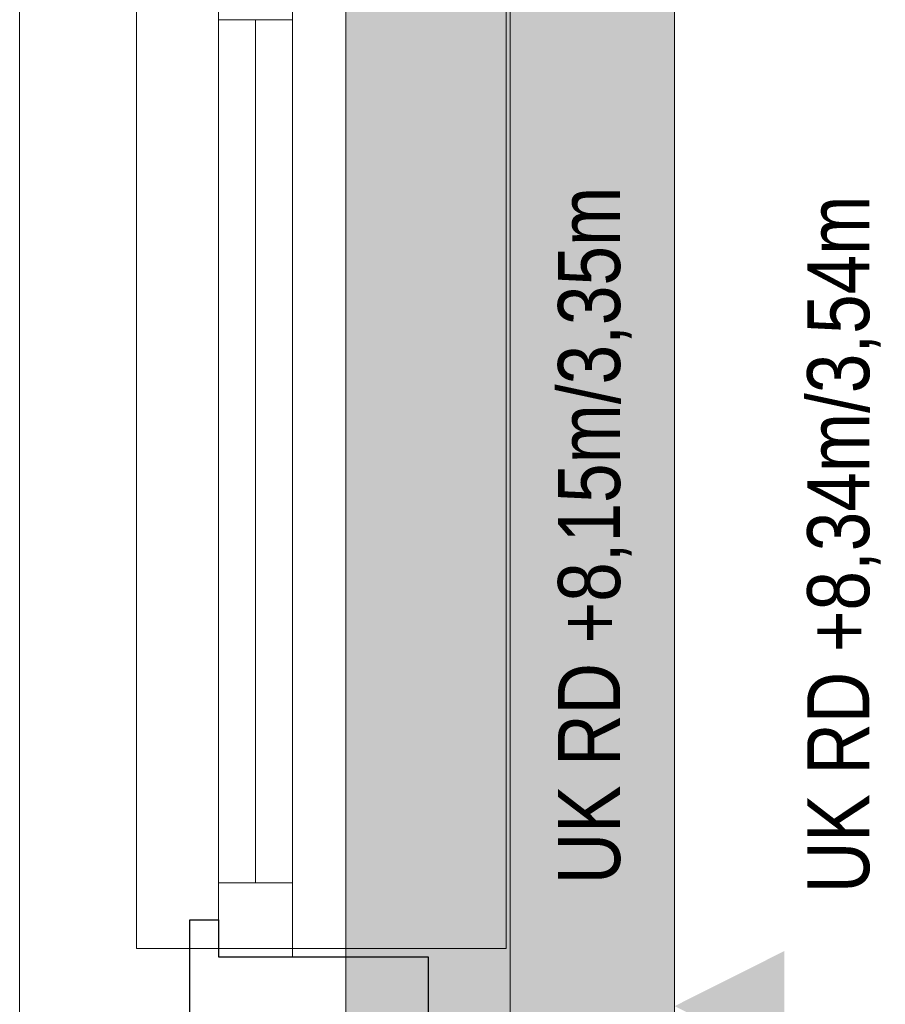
# Model space of a CAD drawing. Extents: x -1920 to 300, y 62 to 656.
# Tile 45 of 60: x -1822 to -1811, y 407 to 419. Entities that reach past the tile are written whole.
import ezdxf
from ezdxf.lldxf.tags import DXFTag

# ---------------------------------------------------------------- set-up
doc = ezdxf.new("R2010")
doc.units = 0
doc.layers.get('0').update_dxf_attribs({"lineweight": 35})
for name, color, linetype, lineweight, true_color in [('00_Beschriftung UZ', 3, 'Continuous', 13, 0x00ff00), ('30 -33 Aussenwände- 7 Fassade_ Elemente', 7, 'Continuous', 9, 0x00aacc), ('30 -35 Decken- 1 Konstruktion-Träger- Stahlbeton', 7, 'grob-A06G9HJG8I', 13, 0x33aa00)]:
    doc.layers.add(name, color=color, linetype=linetype, lineweight=lineweight, true_color=true_color)
doc.layers.add('70 -71 Achsen- 1 Gebäudeachsen', color=7, linetype='STRICHPUNKT2-A06G9HJF8I', lineweight=18)
doc.layers.add('iwb_Schraffur_Unterzug', color=7, linetype='Continuous', lineweight=5, true_color=0xffffcc, plot=False)
doc.styles.get("Standard").update_dxf_attribs({"font": 'ARIALN.TTF'})
tags = doc.linetypes.add('grob-A06G9HJG8I', pattern=[14, 3, -8, 3]).pattern_tags.tags
tags[8:9] = [DXFTag(74, 4), DXFTag(75, 0), DXFTag(340, '0'), DXFTag(46, 0.0), DXFTag(50, 0.0), DXFTag(44, 0.0), DXFTag(45, 0.0)]
tags[6:7] = [DXFTag(74, 4), DXFTag(75, 0), DXFTag(340, '0'), DXFTag(46, 0.0), DXFTag(50, 0.0), DXFTag(44, 0.0), DXFTag(45, 0.0)]
tags[4:5] = [DXFTag(74, 4), DXFTag(75, 0), DXFTag(340, '0'), DXFTag(46, 0.0), DXFTag(50, 0.0), DXFTag(44, 0.0), DXFTag(45, 0.0)]
tags = doc.linetypes.add('STRICHPUNKT2-A06G9HJF8I', pattern=[12.7, 6.35, -3.175, 0, -3.175]).pattern_tags.tags
tags[10:11] = [DXFTag(74, 4), DXFTag(75, 0), DXFTag(340, '0'), DXFTag(46, 0.0), DXFTag(50, 0.0), DXFTag(44, 0.0), DXFTag(45, 0.0)]
tags[8:9] = [DXFTag(74, 4), DXFTag(75, 0), DXFTag(340, '0'), DXFTag(46, 0.0), DXFTag(50, 0.0), DXFTag(44, 0.0), DXFTag(45, 0.0)]
tags[6:7] = [DXFTag(74, 4), DXFTag(75, 0), DXFTag(340, '0'), DXFTag(46, 0.0), DXFTag(50, 0.0), DXFTag(44, 0.0), DXFTag(45, 0.0)]
tags[4:5] = [DXFTag(74, 4), DXFTag(75, 0), DXFTag(340, '0'), DXFTag(46, 0.0), DXFTag(50, 0.0), DXFTag(44, 0.0), DXFTag(45, 0.0)]

# ---------------------------------------------------------------- blocks, each defined once
blk = doc.blocks.new('Referenz-A06G9HJH8I', base_point=(-1905.787, 86.892))
at = {"layer": '00_Beschriftung UZ', "color": 0, "linetype": 'Continuous', "lineweight": 0, "ltscale": 0.13}
for points in [[(-1815.166, 406.526), (-1813.831, 407.192), (-1815.165, 407.862)], [(-1812.495, 406.526), (-1813.831, 407.192), (-1812.496, 407.862)]]:
    blk.add_solid(points, dxfattribs=at)
at = {"layer": '30 -33 Aussenwände- 7 Fassade_ Elemente', "color": 0, "linetype": 'Continuous', "ltscale": 0.13}
for p, q in [((-1821.801, 353.842), (-1821.801, 434.942)), ((-1813.831, 433.392), (-1813.831, 355.392)), ((-1819.381, 407.792), (-1819.381, 419.992)), ((-1818.481, 419.992), (-1818.481, 407.792)), ((-1818.481, 407.792), (-1819.381, 407.792))]:
    blk.add_line(p, q, dxfattribs=at)
at = {"layer": '30 -33 Aussenwände- 7 Fassade_ Elemente', "color": 0}
for p, q in [((-1820.381, 407.892), (-1820.381, 419.992)), ((-1819.381, 419.992), (-1819.381, 419.192)), ((-1818.481, 419.192), (-1818.481, 419.992)), ((-1815.881, 407.892), (-1815.881, 419.992)), ((-1819.381, 408.692), (-1819.381, 419.192)), ((-1819.381, 419.192), (-1818.481, 419.192)), ((-1818.931, 419.192), (-1818.931, 408.692)), ((-1818.481, 419.192), (-1818.481, 408.692)), ((-1818.481, 408.692), (-1819.381, 408.692)), ((-1819.381, 407.892), (-1819.381, 408.692)), ((-1818.481, 408.692), (-1818.481, 407.892)), ((-1819.381, 407.892), (-1820.381, 407.892)), ((-1818.481, 407.892), (-1819.381, 407.892)), ((-1818.481, 407.892), (-1815.881, 407.892))]:
    blk.add_line(p, q, dxfattribs=at)
at = {"layer": '30 -33 Aussenwände- 7 Fassade_ Elemente', "color": 0, "linetype": 'Continuous', "lineweight": 18, "ltscale": 0.18}
for p, q in [((-1818.931, 419.192), (-1818.931, 408.692)), ((-1819.381, 408.692), (-1818.481, 408.692)), ((-1819.381, 407.792), (-1819.381, 408.692)), ((-1818.481, 408.692), (-1818.481, 407.792)), ((-1818.481, 407.792), (-1819.381, 407.792))]:
    blk.add_line(p, q, dxfattribs=at)
at = {"layer": '30 -33 Aussenwände- 7 Fassade_ Elemente', "color": 0, "linetype": 'Continuous', "lineweight": -2, "ltscale": 0.25}
for p, q in [((-1819.731, 406.142), (-1819.731, 408.242)), ((-1819.731, 408.242), (-1819.381, 408.242)), ((-1819.381, 408.242), (-1819.381, 407.792)), ((-1819.381, 407.792), (-1816.831, 407.792)), ((-1816.831, 407.792), (-1816.831, 406.592))]:
    blk.add_line(p, q, dxfattribs=at)
at = {"layer": '30 -35 Decken- 1 Konstruktion-Träger- Stahlbeton', "color": 0}
for p, q in [((-1817.831, 433.642), (-1817.831, 242.642)), ((-1813.831, 433.642), (-1813.831, 242.642))]:
    blk.add_line(p, q, dxfattribs=at)
at = {"layer": '70 -71 Achsen- 1 Gebäudeachsen', "color": 0, "linetype": 'STRICHPUNKT2-A06G9HJF8I', "ltscale": 0.18}
blk.add_line((-1815.831, 590.612), (-1815.831, 90.892), dxfattribs=at)
at = {"layer": '00_Beschriftung UZ', "color": 0, "linetype": 'Continuous', "ltscale": 0.13, "char_height": 0.75516, "attachment_point": 1, "rotation": 90}
for s, insert in [('{\\fArial Narrow;UK RD +8,15m/3,35m}', (-1815.25, 408.675)), ('{\\fArial Narrow;UK RD +8,34m/3,54m}', (-1812.218, 408.568))]:
    blk.add_mtext(s, dxfattribs=dict(at, insert=insert))
blk = doc.blocks.new('Referenz-A06G9HJJ8I', base_point=(-1817.831, 154.592))
at = {"layer": 'iwb_Schraffur_Unterzug', "linetype": 'Continuous', "ltscale": 0.13}
blk.add_solid([(-1817.831, 242.642), (-1817.831, 546.142), (-1813.831, 242.642), (-1813.831, 546.142)], dxfattribs=at)

msp = doc.modelspace()

# ---------------------------------------------------------------- block references
at = {"color": 8, "lineweight": 25, "ltscale": 0.25, "true_color": 0x808080}
for name, p in [('Referenz-A06G9HJH8I', (-1905.787, 86.892)), ('Referenz-A06G9HJJ8I', (-1817.831, 154.592))]:
    msp.add_blockref(name, p, dxfattribs=at)

doc.saveas('drawing.dxf')
